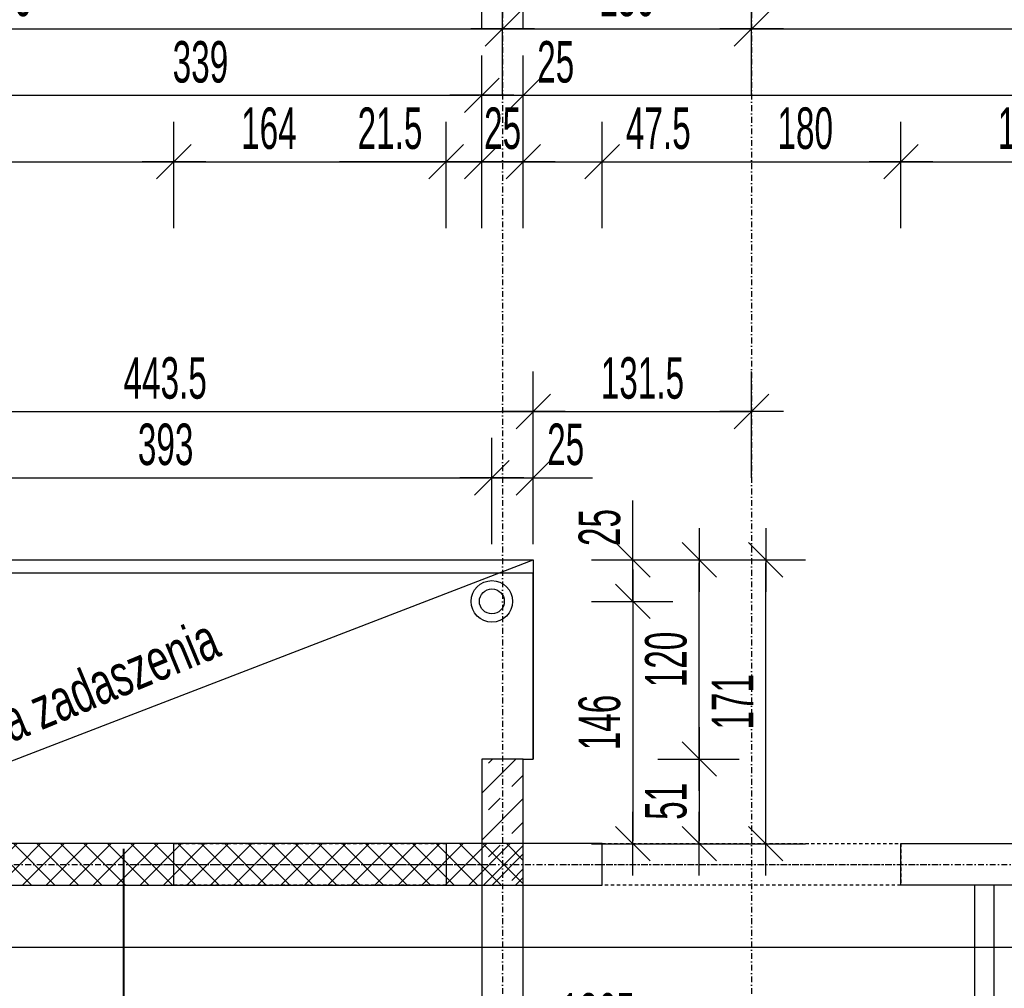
# Model space of a CAD drawing. Header units: millimetres. Extents: x -22500 to -4121, y -19317 to -14831.
# Tile 47 of 70: x -15713 to -15119, y -15928 to -15345. Entities that reach past the tile are written whole.
import ezdxf

# ---------------------------------------------------------------- set-up
doc = ezdxf.new("R2010")
doc.units = ezdxf.units.MM
doc.header["$LTSCALE"] = 10
doc.linetypes.add('MO', pattern=[0.7, 0.35, -0.17, 0.01, -0.17])
doc.linetypes.add('MP', pattern=[0.36, 0.2, -0.16])
for name, color, linetype in [('BA_szr', 1, 'Continuous'), ('BA_txs', 2, 'Continuous'), ('BA_wym', 1, 'Continuous'), ('BD_lpm', 1, 'MP'), ('BD_osm', 1, 'MO'), ('BD_wic', 1, 'Continuous'), ('BD_wig', 3, 'Continuous'), ('BD_wis', 2, 'Continuous'), ('BZ_P_wid', 3, 'Continuous')]:
    doc.layers.add(name, color=color, linetype=linetype)
doc.styles.add('BIKTS', font='bikromsw.shx', dxfattribs={"width": 0.8})
doc.styles.add('BIKWYM', font='bikromsw.shx', dxfattribs={"width": 0.6})
doc.dimstyles.new('BA_KR_100_cm', dxfattribs={"dimtxt": 25, "dimasz": 1.666667, "dimexe": 24, "dimexo": 0, "dimgap": 0, "dimtad": 0, "dimdec": 1, "dimrnd": 0.5, "dimzin": 9, "dimdsep": 46, "dimtxsty": 'BIKWYM', "dimblk": 'WYM-KR', "dimcen": 0, "dimdle": 20, "dimclrd": 256, "dimclre": 256, "dimclrt": 2, "dimadec": 0, "dimazin": 0, "dimtfac": 0.033333, "dimtdec": 1, "dimtmove": 0, "dimatfit": 3, "dimldrblk": 'WYM-KR', "dimfxl": 25, "dimfxlon": 1, "dimtvp": 0.8, "dimtolj": 1, "dimarcsym": 0})
doc.dimstyles.new('BZ_ST_100_cm', dxfattribs={"dimtxt": 25, "dimasz": 1.666667, "dimexe": 24, "dimexo": 0, "dimgap": 0, "dimtad": 0, "dimdec": 1, "dimrnd": 0.5, "dimdsep": 46, "dimtxsty": 'BIKWYM', "dimblk": 'WYM-ST', "dimcen": 0, "dimdle": 20, "dimclrd": 256, "dimclre": 256, "dimclrt": 7, "dimadec": 0, "dimazin": 0, "dimtfac": 0.033333, "dimtdec": 1, "dimtix": 1, "dimtmove": 2, "dimatfit": 3, "dimldrblk": 'WYM-ST', "dimfxl": 25, "dimfxlon": 1, "dimtvp": 0.8, "dimtolj": 1, "dimtzin": 0, "dimarcsym": 0})

# ---------------------------------------------------------------- blocks, each defined once
blk = doc.blocks.new('WYM-KR')
at = {"color": 7, "linetype": 'ByBlock'}
blk.add_line((6.24, 6.24), (-6.24, -6.24), dxfattribs=at)
at = {"linetype": 'ByBlock'}
blk.add_line((11.52, 0), (-11.52, 0), dxfattribs=at)
blk = doc.blocks.new('*D312')
at = {"layer": 'BA_wym', "lineweight": -2}
for p, q in [((-14313.13, -15790.31), (-14264.13, -15790.31)), ((-14288.13, -15839.64), (-14288.13, -15791.98)), ((-14313.13, -15841.31), (-14264.13, -15841.31))]:
    blk.add_line(p, q, dxfattribs=at)
at = {"layer": 'Defpoints', "color": 0}
for p in [(-15409.13, -15790.31), (-14288.13, -15790.31), (-14719.13, -15841.31)]:
    blk.add_point(p, dxfattribs=at)
at = {"layer": 'BA_wym', "lineweight": -2, "xscale": 1.666666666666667, "yscale": 1.666666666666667, "zscale": 1.666666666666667}
for p, rotation in [((-14288.13, -15790.31), 90), ((-14288.13, -15841.31), 270)]:
    blk.add_blockref('WYM-KR', p, dxfattribs=dict(at, rotation=rotation))
at = {"layer": 'BA_wym', "color": 2, "insert": (-14308.13, -15815.81), "char_height": 25, "attachment_point": 5, "rotation": 90, "style": 'BIKWYM'}
blk.add_mtext('\\A1;51', dxfattribs=at)
blk = doc.blocks.new('*D315')
at = {"layer": 'BA_wym', "lineweight": -2}
for p, q in [((-14273.13, -15790.31), (-14224.13, -15790.31)), ((-14248.13, -15791.98), (-14248.13, -17835.64)), ((-14273.13, -17837.31), (-14224.13, -17837.31))]:
    blk.add_line(p, q, dxfattribs=at)
at = {"layer": 'Defpoints', "color": 0}
for p in [(-15409.13, -15790.31), (-14719.13, -17837.31), (-14248.13, -17837.31)]:
    blk.add_point(p, dxfattribs=at)
at = {"layer": 'BA_wym', "lineweight": -2, "xscale": 1.666666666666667, "yscale": 1.666666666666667, "zscale": 1.666666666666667}
for p, rotation in [((-14248.13, -15790.31), 90), ((-14248.13, -17837.31), 270)]:
    blk.add_blockref('WYM-KR', p, dxfattribs=dict(at, rotation=rotation))
at = {"layer": 'BA_wym', "color": 2, "insert": (-14268.13, -16813.81), "char_height": 25, "attachment_point": 5, "rotation": 90, "style": 'BIKWYM'}
blk.add_mtext('\\A1;2047', dxfattribs=at)
blk = doc.blocks.new('*D338')
at = {"layer": 'BA_wym', "lineweight": -2}
for p, q in [((-15856.59, -15470.31), (-15856.59, -15406.31)), ((-15619.63, -15470.31), (-15619.63, -15406.31)), ((-15854.93, -15430.31), (-15621.3, -15430.31))]:
    blk.add_line(p, q, dxfattribs=at)
at = {"layer": 'Defpoints', "color": 0}
for p in [(-15619.63, -15430.31), (-15856.59, -15841.31), (-15619.63, -15841.31)]:
    blk.add_point(p, dxfattribs=at)
at = {"layer": 'BA_wym', "lineweight": -2, "xscale": 1.666666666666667, "yscale": 1.666666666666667, "zscale": 1.666666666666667, "rotation": 180}
blk.add_blockref('WYM-KR', (-15856.59, -15430.31), dxfattribs=at)
at = {"layer": 'BA_wym', "lineweight": -2, "xscale": 1.666666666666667, "yscale": 1.666666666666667, "zscale": 1.666666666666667}
blk.add_blockref('WYM-KR', (-15619.63, -15430.31), dxfattribs=at)
at = {"layer": 'BA_wym', "color": 2, "insert": (-15738.11, -15410.31), "char_height": 25, "attachment_point": 5, "style": 'BIKWYM'}
blk.add_mtext('\\A1;237', dxfattribs=at)
blk = doc.blocks.new('*D339')
at = {"layer": 'BA_wym', "lineweight": -2}
for p, q in [((-15619.63, -15470.31), (-15619.63, -15406.31)), ((-15455.63, -15470.31), (-15455.63, -15406.31)), ((-15617.96, -15430.31), (-15457.3, -15430.31))]:
    blk.add_line(p, q, dxfattribs=at)
at = {"layer": 'Defpoints', "color": 0}
for p in [(-15455.63, -15430.31), (-15619.63, -15841.31), (-15455.63, -15841.31)]:
    blk.add_point(p, dxfattribs=at)
at = {"layer": 'BA_wym', "lineweight": -2, "xscale": 1.666666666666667, "yscale": 1.666666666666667, "zscale": 1.666666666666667, "rotation": 180}
blk.add_blockref('WYM-KR', (-15619.63, -15430.31), dxfattribs=at)
at = {"layer": 'BA_wym', "lineweight": -2, "xscale": 1.666666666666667, "yscale": 1.666666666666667, "zscale": 1.666666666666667}
blk.add_blockref('WYM-KR', (-15455.63, -15430.31), dxfattribs=at)
at = {"layer": 'BA_wym', "color": 2, "insert": (-15562.39, -15410.31), "char_height": 25, "attachment_point": 5, "style": 'BIKWYM'}
blk.add_mtext('\\A1;164', dxfattribs=at)
blk = doc.blocks.new('*D340')
at = {"layer": 'BA_wym', "lineweight": -2}
for p, q in [((-15455.63, -15470.31), (-15455.63, -15406.31)), ((-15434.13, -15470.31), (-15434.13, -15406.31)), ((-15457.3, -15430.31), (-15519.92, -15430.31)), ((-15455.63, -15430.31), (-15434.13, -15430.31)), ((-15432.46, -15430.31), (-15430.8, -15430.31))]:
    blk.add_line(p, q, dxfattribs=at)
at = {"layer": 'Defpoints', "color": 0}
for p in [(-15434.13, -15430.31), (-15434.13, -15790.31), (-15455.63, -15841.31)]:
    blk.add_point(p, dxfattribs=at)
at = {"layer": 'BA_wym', "lineweight": -2, "xscale": 1.666666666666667, "yscale": 1.666666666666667, "zscale": 1.666666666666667}
blk.add_blockref('WYM-KR', (-15455.63, -15430.31), dxfattribs=at)
at = {"layer": 'BA_wym', "lineweight": -2, "xscale": 1.666666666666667, "yscale": 1.666666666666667, "zscale": 1.666666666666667, "rotation": 180}
blk.add_blockref('WYM-KR', (-15434.13, -15430.31), dxfattribs=at)
at = {"layer": 'BA_wym', "color": 2, "insert": (-15489.44, -15410.31), "char_height": 25, "attachment_point": 5, "style": 'BIKWYM'}
blk.add_mtext('\\A1;21.5', dxfattribs=at)
blk = doc.blocks.new('*D341')
at = {"layer": 'BA_wym', "lineweight": -2}
for p, q in [((-15434.13, -15470.31), (-15434.13, -15406.31)), ((-15409.13, -15470.31), (-15409.13, -15406.31)), ((-15435.8, -15430.31), (-15437.46, -15430.31)), ((-15434.13, -15430.31), (-15409.13, -15430.31)), ((-15407.46, -15430.31), (-15405.8, -15430.31))]:
    blk.add_line(p, q, dxfattribs=at)
at = {"layer": 'Defpoints', "color": 0}
for p in [(-15409.13, -15430.31), (-15434.13, -15790.31), (-15409.13, -15790.31)]:
    blk.add_point(p, dxfattribs=at)
at = {"layer": 'BA_wym', "lineweight": -2, "xscale": 1.666666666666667, "yscale": 1.666666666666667, "zscale": 1.666666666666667}
blk.add_blockref('WYM-KR', (-15434.13, -15430.31), dxfattribs=at)
at = {"layer": 'BA_wym', "lineweight": -2, "xscale": 1.666666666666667, "yscale": 1.666666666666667, "zscale": 1.666666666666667, "rotation": 180}
blk.add_blockref('WYM-KR', (-15409.13, -15430.31), dxfattribs=at)
at = {"layer": 'BA_wym', "color": 2, "insert": (-15421.63, -15410.31), "char_height": 25, "attachment_point": 5, "style": 'BIKWYM'}
blk.add_mtext('\\A1;25', dxfattribs=at)
blk = doc.blocks.new('*D342')
at = {"layer": 'BA_wym', "lineweight": -2}
for p, q in [((-15409.13, -15470.31), (-15409.13, -15406.31)), ((-15361.63, -15470.31), (-15361.63, -15406.31)), ((-15410.8, -15430.31), (-15412.46, -15430.31)), ((-15409.13, -15430.31), (-15361.63, -15430.31)), ((-15359.96, -15430.31), (-15297.34, -15430.31))]:
    blk.add_line(p, q, dxfattribs=at)
at = {"layer": 'Defpoints', "color": 0}
for p in [(-15361.63, -15430.31), (-15409.13, -15790.31), (-15361.63, -15841.31)]:
    blk.add_point(p, dxfattribs=at)
at = {"layer": 'BA_wym', "lineweight": -2, "xscale": 1.666666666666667, "yscale": 1.666666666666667, "zscale": 1.666666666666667}
blk.add_blockref('WYM-KR', (-15409.13, -15430.31), dxfattribs=at)
at = {"layer": 'BA_wym', "lineweight": -2, "xscale": 1.666666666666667, "yscale": 1.666666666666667, "zscale": 1.666666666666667, "rotation": 180}
blk.add_blockref('WYM-KR', (-15361.63, -15430.31), dxfattribs=at)
at = {"layer": 'BA_wym', "color": 2, "insert": (-15327.82, -15410.31), "char_height": 25, "attachment_point": 5, "style": 'BIKWYM'}
blk.add_mtext('\\A1;47.5', dxfattribs=at)
blk = doc.blocks.new('*D343')
at = {"layer": 'BA_wym', "lineweight": -2}
for p, q in [((-15361.63, -15470.31), (-15361.63, -15406.31)), ((-15181.63, -15470.31), (-15181.63, -15406.31)), ((-15359.96, -15430.31), (-15183.3, -15430.31))]:
    blk.add_line(p, q, dxfattribs=at)
at = {"layer": 'Defpoints', "color": 0}
for p in [(-15181.63, -15430.31), (-15361.63, -15841.31), (-15181.63, -15841.31)]:
    blk.add_point(p, dxfattribs=at)
at = {"layer": 'BA_wym', "lineweight": -2, "xscale": 1.666666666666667, "yscale": 1.666666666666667, "zscale": 1.666666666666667, "rotation": 180}
blk.add_blockref('WYM-KR', (-15361.63, -15430.31), dxfattribs=at)
at = {"layer": 'BA_wym', "lineweight": -2, "xscale": 1.666666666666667, "yscale": 1.666666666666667, "zscale": 1.666666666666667}
blk.add_blockref('WYM-KR', (-15181.63, -15430.31), dxfattribs=at)
at = {"layer": 'BA_wym', "color": 2, "insert": (-15239.3, -15410.31), "char_height": 25, "attachment_point": 5, "style": 'BIKWYM'}
blk.add_mtext('\\A1;180', dxfattribs=at)
blk = doc.blocks.new('*D344')
at = {"layer": 'BA_wym', "lineweight": -2}
for p, q in [((-15181.63, -15470.31), (-15181.63, -15406.31)), ((-15031.63, -15470.31), (-15031.63, -15406.31)), ((-15179.96, -15430.31), (-15033.3, -15430.31))]:
    blk.add_line(p, q, dxfattribs=at)
at = {"layer": 'Defpoints', "color": 0}
for p in [(-15031.63, -15430.31), (-15181.63, -15841.31), (-15031.63, -15841.31)]:
    blk.add_point(p, dxfattribs=at)
at = {"layer": 'BA_wym', "lineweight": -2, "xscale": 1.666666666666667, "yscale": 1.666666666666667, "zscale": 1.666666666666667, "rotation": 180}
blk.add_blockref('WYM-KR', (-15181.63, -15430.31), dxfattribs=at)
at = {"layer": 'BA_wym', "lineweight": -2, "xscale": 1.666666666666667, "yscale": 1.666666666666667, "zscale": 1.666666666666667}
blk.add_blockref('WYM-KR', (-15031.63, -15430.31), dxfattribs=at)
at = {"layer": 'BA_wym', "color": 2, "insert": (-15106.63, -15410.31), "char_height": 25, "attachment_point": 5, "style": 'BIKWYM'}
blk.add_mtext('\\A1;150', dxfattribs=at)
blk = doc.blocks.new('*D357')
at = {"layer": 'BA_wym', "lineweight": -2}
for p, q in [((-15773.13, -15430.31), (-15773.13, -15366.31)), ((-15434.13, -15430.31), (-15434.13, -15366.31)), ((-15771.46, -15390.31), (-15435.8, -15390.31))]:
    blk.add_line(p, q, dxfattribs=at)
at = {"layer": 'Defpoints', "color": 0}
for p in [(-15434.13, -15390.31), (-15434.13, -15790.31), (-15773.13, -15866.31)]:
    blk.add_point(p, dxfattribs=at)
at = {"layer": 'BA_wym', "lineweight": -2, "xscale": 1.666666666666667, "yscale": 1.666666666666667, "zscale": 1.666666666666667, "rotation": 180}
blk.add_blockref('WYM-KR', (-15773.13, -15390.31), dxfattribs=at)
at = {"layer": 'BA_wym', "lineweight": -2, "xscale": 1.666666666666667, "yscale": 1.666666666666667, "zscale": 1.666666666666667}
blk.add_blockref('WYM-KR', (-15434.13, -15390.31), dxfattribs=at)
at = {"layer": 'BA_wym', "color": 2, "insert": (-15603.63, -15370.31), "char_height": 25, "attachment_point": 5, "style": 'BIKWYM'}
blk.add_mtext('\\A1;339', dxfattribs=at)
blk = doc.blocks.new('*D358')
at = {"layer": 'BA_wym', "lineweight": -2}
for p, q in [((-15434.13, -15430.31), (-15434.13, -15366.31)), ((-15409.13, -15430.31), (-15409.13, -15366.31)), ((-15435.8, -15390.31), (-15437.46, -15390.31)), ((-15434.13, -15390.31), (-15409.13, -15390.31)), ((-15407.46, -15390.31), (-15373.42, -15390.31))]:
    blk.add_line(p, q, dxfattribs=at)
at = {"layer": 'Defpoints', "color": 0}
for p in [(-15409.13, -15390.31), (-15434.13, -15790.31), (-15409.13, -15790.31)]:
    blk.add_point(p, dxfattribs=at)
at = {"layer": 'BA_wym', "lineweight": -2, "xscale": 1.666666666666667, "yscale": 1.666666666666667, "zscale": 1.666666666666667}
blk.add_blockref('WYM-KR', (-15434.13, -15390.31), dxfattribs=at)
at = {"layer": 'BA_wym', "lineweight": -2, "xscale": 1.666666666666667, "yscale": 1.666666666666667, "zscale": 1.666666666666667, "rotation": 180}
blk.add_blockref('WYM-KR', (-15409.13, -15390.31), dxfattribs=at)
at = {"layer": 'BA_wym', "color": 2, "insert": (-15389.61, -15370.31), "char_height": 25, "attachment_point": 5, "style": 'BIKWYM'}
blk.add_mtext('\\A1;25', dxfattribs=at)
blk = doc.blocks.new('*D359')
at = {"layer": 'BA_wym', "lineweight": -2}
for p, q in [((-15409.13, -15430.31), (-15409.13, -15366.31)), ((-14744.13, -15430.31), (-14744.13, -15366.31)), ((-15407.46, -15390.31), (-14745.8, -15390.31))]:
    blk.add_line(p, q, dxfattribs=at)
at = {"layer": 'Defpoints', "color": 0}
for p in [(-14744.13, -15390.31), (-15409.13, -15790.31), (-14744.13, -15841.31)]:
    blk.add_point(p, dxfattribs=at)
at = {"layer": 'BA_wym', "lineweight": -2, "xscale": 1.666666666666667, "yscale": 1.666666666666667, "zscale": 1.666666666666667, "rotation": 180}
blk.add_blockref('WYM-KR', (-15409.13, -15390.31), dxfattribs=at)
at = {"layer": 'BA_wym', "lineweight": -2, "xscale": 1.666666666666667, "yscale": 1.666666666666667, "zscale": 1.666666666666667}
blk.add_blockref('WYM-KR', (-14744.13, -15390.31), dxfattribs=at)
at = {"layer": 'BA_wym', "color": 2, "insert": (-15076.63, -15370.31), "char_height": 25, "attachment_point": 5, "style": 'BIKWYM'}
blk.add_mtext('\\A1;665', dxfattribs=at)
blk = doc.blocks.new('*D365')
at = {"layer": 'BA_wym', "lineweight": -2}
for p, q in [((-16021.63, -15390.31), (-16021.63, -15326.31)), ((-15421.63, -15390.31), (-15421.63, -15326.31)), ((-16019.96, -15350.31), (-15423.3, -15350.31))]:
    blk.add_line(p, q, dxfattribs=at)
at = {"layer": 'Defpoints', "color": 0}
for p in [(-15421.63, -15350.31), (-16021.63, -15841.31), (-15421.63, -15841.31)]:
    blk.add_point(p, dxfattribs=at)
at = {"layer": 'BA_wym', "lineweight": -2, "xscale": 1.666666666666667, "yscale": 1.666666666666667, "zscale": 1.666666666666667, "rotation": 180}
blk.add_blockref('WYM-KR', (-16021.63, -15350.31), dxfattribs=at)
at = {"layer": 'BA_wym', "lineweight": -2, "xscale": 1.666666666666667, "yscale": 1.666666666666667, "zscale": 1.666666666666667}
blk.add_blockref('WYM-KR', (-15421.63, -15350.31), dxfattribs=at)
at = {"layer": 'BA_wym', "color": 2, "insert": (-15721.63, -15330.31), "char_height": 25, "attachment_point": 5, "style": 'BIKWYM'}
blk.add_mtext('\\A1;600', dxfattribs=at)
blk = doc.blocks.new('*D366')
at = {"layer": 'BA_wym', "lineweight": -2}
for p, q in [((-15421.63, -15390.31), (-15421.63, -15326.31)), ((-15271.63, -15390.31), (-15271.63, -15326.31)), ((-15419.96, -15350.31), (-15273.3, -15350.31))]:
    blk.add_line(p, q, dxfattribs=at)
at = {"layer": 'Defpoints', "color": 0}
for p in [(-15271.63, -15350.31), (-15421.63, -15841.31), (-15271.63, -16124.45)]:
    blk.add_point(p, dxfattribs=at)
at = {"layer": 'BA_wym', "lineweight": -2, "xscale": 1.666666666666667, "yscale": 1.666666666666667, "zscale": 1.666666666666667, "rotation": 180}
blk.add_blockref('WYM-KR', (-15421.63, -15350.31), dxfattribs=at)
at = {"layer": 'BA_wym', "lineweight": -2, "xscale": 1.666666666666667, "yscale": 1.666666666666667, "zscale": 1.666666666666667}
blk.add_blockref('WYM-KR', (-15271.63, -15350.31), dxfattribs=at)
at = {"layer": 'BA_wym', "color": 2, "insert": (-15346.63, -15330.31), "char_height": 25, "attachment_point": 5, "style": 'BIKWYM'}
blk.add_mtext('\\A1;150', dxfattribs=at)
blk = doc.blocks.new('*D367')
at = {"layer": 'BA_wym', "lineweight": -2}
for p, q in [((-15271.63, -15390.31), (-15271.63, -15326.31)), ((-14731.63, -15390.31), (-14731.63, -15326.31)), ((-15269.96, -15350.31), (-14733.3, -15350.31))]:
    blk.add_line(p, q, dxfattribs=at)
at = {"layer": 'Defpoints', "color": 0}
for p in [(-14731.63, -15350.31), (-14731.63, -15841.31), (-15271.63, -16124.45)]:
    blk.add_point(p, dxfattribs=at)
at = {"layer": 'BA_wym', "lineweight": -2, "xscale": 1.666666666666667, "yscale": 1.666666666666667, "zscale": 1.666666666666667, "rotation": 180}
blk.add_blockref('WYM-KR', (-15271.63, -15350.31), dxfattribs=at)
at = {"layer": 'BA_wym', "lineweight": -2, "xscale": 1.666666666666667, "yscale": 1.666666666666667, "zscale": 1.666666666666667}
blk.add_blockref('WYM-KR', (-14731.63, -15350.31), dxfattribs=at)
at = {"layer": 'BA_wym', "color": 2, "insert": (-15001.63, -15330.31), "char_height": 25, "attachment_point": 5, "style": 'BIKWYM'}
blk.add_mtext('\\A1;540', dxfattribs=at)
blk = doc.blocks.new('*D371')
at = {"layer": 'BA_wym', "lineweight": -2}
for p, q in [((-16609.13, -15350.31), (-16609.13, -15286.31)), ((-15434.13, -15350.31), (-15434.13, -15286.31)), ((-16607.46, -15310.31), (-15435.8, -15310.31))]:
    blk.add_line(p, q, dxfattribs=at)
at = {"layer": 'Defpoints', "color": 0}
for p in [(-15434.13, -15310.31), (-16609.13, -15790.31), (-15434.13, -15790.31)]:
    blk.add_point(p, dxfattribs=at)
at = {"layer": 'BA_wym', "lineweight": -2, "xscale": 1.666666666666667, "yscale": 1.666666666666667, "zscale": 1.666666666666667, "rotation": 180}
blk.add_blockref('WYM-KR', (-16609.13, -15310.31), dxfattribs=at)
at = {"layer": 'BA_wym', "lineweight": -2, "xscale": 1.666666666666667, "yscale": 1.666666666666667, "zscale": 1.666666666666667}
blk.add_blockref('WYM-KR', (-15434.13, -15310.31), dxfattribs=at)
at = {"layer": 'BA_wym', "color": 2, "insert": (-16021.63, -15290.31), "char_height": 25, "attachment_point": 5, "style": 'BIKWYM'}
blk.add_mtext('\\A1;1175', dxfattribs=at)
blk = doc.blocks.new('*D372')
at = {"layer": 'BA_wym', "lineweight": -2}
for p, q in [((-15434.13, -15350.31), (-15434.13, -15286.31)), ((-15409.13, -15350.31), (-15409.13, -15286.31)), ((-15435.8, -15310.31), (-15437.46, -15310.31)), ((-15434.13, -15310.31), (-15409.13, -15310.31)), ((-15407.46, -15310.31), (-15373.42, -15310.31))]:
    blk.add_line(p, q, dxfattribs=at)
at = {"layer": 'Defpoints', "color": 0}
for p in [(-15409.13, -15310.31), (-15434.13, -15790.31), (-15409.13, -15790.31)]:
    blk.add_point(p, dxfattribs=at)
at = {"layer": 'BA_wym', "lineweight": -2, "xscale": 1.666666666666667, "yscale": 1.666666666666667, "zscale": 1.666666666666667}
blk.add_blockref('WYM-KR', (-15434.13, -15310.31), dxfattribs=at)
at = {"layer": 'BA_wym', "lineweight": -2, "xscale": 1.666666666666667, "yscale": 1.666666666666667, "zscale": 1.666666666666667, "rotation": 180}
blk.add_blockref('WYM-KR', (-15409.13, -15310.31), dxfattribs=at)
at = {"layer": 'BA_wym', "color": 2, "insert": (-15389.61, -15290.31), "char_height": 25, "attachment_point": 5, "style": 'BIKWYM'}
blk.add_mtext('\\A1;25', dxfattribs=at)
blk = doc.blocks.new('*D373')
at = {"layer": 'BA_wym', "lineweight": -2}
for p, q in [((-15409.13, -15350.31), (-15409.13, -15286.31)), ((-14719.13, -15350.31), (-14719.13, -15286.31)), ((-15407.46, -15310.31), (-14720.8, -15310.31))]:
    blk.add_line(p, q, dxfattribs=at)
at = {"layer": 'Defpoints', "color": 0}
for p in [(-14719.13, -15310.31), (-15409.13, -15790.31), (-14719.13, -15841.31)]:
    blk.add_point(p, dxfattribs=at)
at = {"layer": 'BA_wym', "lineweight": -2, "xscale": 1.666666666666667, "yscale": 1.666666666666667, "zscale": 1.666666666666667, "rotation": 180}
blk.add_blockref('WYM-KR', (-15409.13, -15310.31), dxfattribs=at)
at = {"layer": 'BA_wym', "lineweight": -2, "xscale": 1.666666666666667, "yscale": 1.666666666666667, "zscale": 1.666666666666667}
blk.add_blockref('WYM-KR', (-14719.13, -15310.31), dxfattribs=at)
at = {"layer": 'BA_wym', "color": 2, "insert": (-15064.13, -15290.31), "char_height": 25, "attachment_point": 5, "style": 'BIKWYM'}
blk.add_mtext('\\A1;690', dxfattribs=at)
blk = doc.blocks.new('*D375')
at = {"layer": 'BA_wym', "lineweight": -2}
for p, q in [((-17324.13, -15310.31), (-17324.13, -15246.31)), ((-14719.13, -15310.31), (-14719.13, -15246.31)), ((-17322.46, -15270.31), (-14720.8, -15270.31))]:
    blk.add_line(p, q, dxfattribs=at)
at = {"layer": 'Defpoints', "color": 0}
for p in [(-14719.13, -15270.31), (-14719.13, -15841.31), (-17324.13, -16103.81)]:
    blk.add_point(p, dxfattribs=at)
at = {"layer": 'BA_wym', "lineweight": -2, "xscale": 1.666666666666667, "yscale": 1.666666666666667, "zscale": 1.666666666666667, "rotation": 180}
blk.add_blockref('WYM-KR', (-17324.13, -15270.31), dxfattribs=at)
at = {"layer": 'BA_wym', "lineweight": -2, "xscale": 1.666666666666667, "yscale": 1.666666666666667, "zscale": 1.666666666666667}
blk.add_blockref('WYM-KR', (-14719.13, -15270.31), dxfattribs=at)
at = {"layer": 'BA_wym', "color": 2, "insert": (-16021.63, -15250.31), "char_height": 25, "attachment_point": 5, "style": 'BIKWYM'}
blk.add_mtext('\\A1;2605', dxfattribs=at)
blk = doc.blocks.new('*D377')
at = {"layer": 'BA_wym', "lineweight": -2}
for p, q in [((-17495.13, -15270.31), (-17495.13, -15206.31)), ((-14548.13, -15270.31), (-14548.13, -15206.31)), ((-14549.8, -15230.31), (-17493.46, -15230.31))]:
    blk.add_line(p, q, dxfattribs=at)
at = {"layer": 'Defpoints', "color": 0}
for p in [(-17495.13, -15230.31), (-17495.13, -16103.81), (-14548.13, -16103.81)]:
    blk.add_point(p, dxfattribs=at)
at = {"layer": 'BA_wym', "lineweight": -2, "xscale": 1.666666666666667, "yscale": 1.666666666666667, "zscale": 1.666666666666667, "rotation": 180}
blk.add_blockref('WYM-KR', (-17495.13, -15230.31), dxfattribs=at)
at = {"layer": 'BA_wym', "lineweight": -2, "xscale": 1.666666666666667, "yscale": 1.666666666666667, "zscale": 1.666666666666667}
blk.add_blockref('WYM-KR', (-14548.13, -15230.31), dxfattribs=at)
at = {"layer": 'BA_wym', "color": 2, "insert": (-16021.63, -15210.31), "char_height": 25, "attachment_point": 5, "style": 'BIKWYM'}
blk.add_mtext('\\A1;2947', dxfattribs=at)
blk = doc.blocks.new('*D381')
at = {"layer": 'BA_wym', "lineweight": -2}
for p, q in [((-15821.14, -15660.82), (-15821.14, -15596.82)), ((-15428.08, -15660.82), (-15428.08, -15596.82)), ((-15819.47, -15620.82), (-15429.75, -15620.82))]:
    blk.add_line(p, q, dxfattribs=at)
at = {"layer": 'Defpoints', "color": 0}
for p in [(-15428.08, -15620.82), (-15821.14, -15682.8), (-15428.08, -15682.81)]:
    blk.add_point(p, dxfattribs=at)
at = {"layer": 'BA_wym', "lineweight": -2, "xscale": 1.666666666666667, "yscale": 1.666666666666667, "zscale": 1.666666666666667, "rotation": 180}
blk.add_blockref('WYM-KR', (-15821.14, -15620.82), dxfattribs=at)
at = {"layer": 'BA_wym', "lineweight": -2, "xscale": 1.666666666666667, "yscale": 1.666666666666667, "zscale": 1.666666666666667}
blk.add_blockref('WYM-KR', (-15428.08, -15620.82), dxfattribs=at)
at = {"layer": 'BA_wym', "color": 2, "insert": (-15624.61, -15600.82), "char_height": 25, "attachment_point": 5, "style": 'BIKWYM'}
blk.add_mtext('\\A1;393', dxfattribs=at)
blk = doc.blocks.new('*D382')
at = {"layer": 'BA_wym', "lineweight": -2}
for p, q in [((-15428.08, -15660.82), (-15428.08, -15596.82)), ((-15403.13, -15660.82), (-15403.13, -15596.82)), ((-15429.75, -15620.82), (-15431.41, -15620.82)), ((-15428.08, -15620.82), (-15403.13, -15620.82)), ((-15401.46, -15620.82), (-15367.41, -15620.82))]:
    blk.add_line(p, q, dxfattribs=at)
at = {"layer": 'Defpoints', "color": 0}
for p in [(-15403.13, -15620.82), (-15403.13, -15670.29), (-15428.08, -15682.81)]:
    blk.add_point(p, dxfattribs=at)
at = {"layer": 'BA_wym', "lineweight": -2, "xscale": 1.666666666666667, "yscale": 1.666666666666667, "zscale": 1.666666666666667}
blk.add_blockref('WYM-KR', (-15428.08, -15620.82), dxfattribs=at)
at = {"layer": 'BA_wym', "lineweight": -2, "xscale": 1.666666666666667, "yscale": 1.666666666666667, "zscale": 1.666666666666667, "rotation": 180}
blk.add_blockref('WYM-KR', (-15403.13, -15620.82), dxfattribs=at)
at = {"layer": 'BA_wym', "color": 2, "insert": (-15383.6, -15600.82), "char_height": 25, "attachment_point": 5, "style": 'BIKWYM'}
blk.add_mtext('\\A1;25', dxfattribs=at)
blk = doc.blocks.new('*D385')
at = {"layer": 'BA_wym', "lineweight": -2}
for p, q in [((-15846.59, -15620.82), (-15846.59, -15556.82)), ((-15403.13, -15620.82), (-15403.13, -15556.82)), ((-15844.92, -15580.82), (-15404.79, -15580.82))]:
    blk.add_line(p, q, dxfattribs=at)
at = {"layer": 'Defpoints', "color": 0}
for p in [(-15403.13, -15580.82), (-15846.59, -15670.3), (-15403.13, -15670.29)]:
    blk.add_point(p, dxfattribs=at)
at = {"layer": 'BA_wym', "lineweight": -2, "xscale": 1.666666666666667, "yscale": 1.666666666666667, "zscale": 1.666666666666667, "rotation": 180}
blk.add_blockref('WYM-KR', (-15846.59, -15580.82), dxfattribs=at)
at = {"layer": 'BA_wym', "lineweight": -2, "xscale": 1.666666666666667, "yscale": 1.666666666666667, "zscale": 1.666666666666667}
blk.add_blockref('WYM-KR', (-15403.13, -15580.82), dxfattribs=at)
at = {"layer": 'BA_wym', "color": 2, "insert": (-15624.86, -15560.82), "char_height": 25, "attachment_point": 5, "style": 'BIKWYM'}
blk.add_mtext('\\A1;443.5', dxfattribs=at)
blk = doc.blocks.new('*D386')
at = {"layer": 'BA_wym', "lineweight": -2}
for p, q in [((-15403.13, -15620.82), (-15403.13, -15556.82)), ((-15271.63, -15620.82), (-15271.63, -15556.82)), ((-15401.46, -15580.82), (-15273.3, -15580.82))]:
    blk.add_line(p, q, dxfattribs=at)
at = {"layer": 'Defpoints', "color": 0}
for p in [(-15271.63, -15580.82), (-15403.13, -15670.29), (-15271.63, -15752.54)]:
    blk.add_point(p, dxfattribs=at)
at = {"layer": 'BA_wym', "lineweight": -2, "xscale": 1.666666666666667, "yscale": 1.666666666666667, "zscale": 1.666666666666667, "rotation": 180}
blk.add_blockref('WYM-KR', (-15403.13, -15580.82), dxfattribs=at)
at = {"layer": 'BA_wym', "lineweight": -2, "xscale": 1.666666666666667, "yscale": 1.666666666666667, "zscale": 1.666666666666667}
blk.add_blockref('WYM-KR', (-15271.63, -15580.82), dxfattribs=at)
at = {"layer": 'BA_wym', "color": 2, "insert": (-15337.38, -15560.82), "char_height": 25, "attachment_point": 5, "style": 'BIKWYM'}
blk.add_mtext('\\A1;131.5', dxfattribs=at)
blk = doc.blocks.new('*D391')
at = {"layer": 'BA_wym', "lineweight": -2}
for p, q in [((-14233.13, -15670.29), (-14184.13, -15670.29)), ((-14208.13, -15671.96), (-14208.13, -17835.64)), ((-14233.13, -17837.31), (-14184.13, -17837.31))]:
    blk.add_line(p, q, dxfattribs=at)
at = {"layer": 'Defpoints', "color": 0}
for p in [(-15403.13, -15670.29), (-14719.13, -17837.31), (-14208.13, -17837.31)]:
    blk.add_point(p, dxfattribs=at)
at = {"layer": 'BA_wym', "lineweight": -2, "xscale": 1.666666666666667, "yscale": 1.666666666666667, "zscale": 1.666666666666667}
for p, rotation in [((-14208.13, -15670.29), 90), ((-14208.13, -17837.31), 270)]:
    blk.add_blockref('WYM-KR', p, dxfattribs=dict(at, rotation=rotation))
at = {"layer": 'BA_wym', "color": 2, "insert": (-14228.13, -16753.8), "char_height": 25, "attachment_point": 5, "rotation": 90, "style": 'BIKWYM'}
blk.add_mtext('\\A1;2167', dxfattribs=at)
blk = doc.blocks.new('*D397')
at = {"layer": 'BA_wym', "lineweight": -2}
for p, q in [((-15368.13, -15695.31), (-15319.13, -15695.31)), ((-15343.13, -15696.98), (-15343.13, -15839.66)), ((-15368.13, -15841.33), (-15319.13, -15841.33))]:
    blk.add_line(p, q, dxfattribs=at)
at = {"layer": 'Defpoints', "color": 0}
for p in [(-15415.58, -15695.31), (-15383.13, -15841.33), (-15343.13, -15841.33)]:
    blk.add_point(p, dxfattribs=at)
at = {"layer": 'BA_wym', "lineweight": -2, "xscale": 1.666666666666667, "yscale": 1.666666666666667, "zscale": 1.666666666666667}
for p, rotation in [((-15343.13, -15695.31), 90), ((-15343.13, -15841.33), 270)]:
    blk.add_blockref('WYM-KR', p, dxfattribs=dict(at, rotation=rotation))
at = {"layer": 'BA_wym', "color": 2, "insert": (-15363.13, -15768.32), "char_height": 25, "attachment_point": 5, "rotation": 90, "style": 'BIKWYM'}
blk.add_mtext('\\A1;146', dxfattribs=at)
blk = doc.blocks.new('*D398')
at = {"layer": 'BA_wym', "lineweight": -2}
for p, q in [((-15343.13, -15668.64), (-15343.13, -15634.6)), ((-15368.13, -15670.31), (-15319.13, -15670.31)), ((-15343.13, -15695.31), (-15343.13, -15670.31)), ((-15368.13, -15695.31), (-15319.13, -15695.31)), ((-15343.13, -15696.98), (-15343.13, -15698.64))]:
    blk.add_line(p, q, dxfattribs=at)
at = {"layer": 'Defpoints', "color": 0}
for p in [(-15403.13, -15670.31), (-15343.13, -15670.31), (-15415.58, -15695.31)]:
    blk.add_point(p, dxfattribs=at)
at = {"layer": 'BA_wym', "lineweight": -2, "xscale": 1.666666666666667, "yscale": 1.666666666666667, "zscale": 1.666666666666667}
for p, rotation in [((-15343.13, -15670.31), 270), ((-15343.13, -15695.31), 90)]:
    blk.add_blockref('WYM-KR', p, dxfattribs=dict(at, rotation=rotation))
at = {"layer": 'BA_wym', "color": 2, "insert": (-15363.13, -15650.79), "char_height": 25, "attachment_point": 5, "rotation": 90, "style": 'BIKWYM'}
blk.add_mtext('\\A1;25', dxfattribs=at)
blk = doc.blocks.new('*D399')
at = {"layer": 'BA_wym', "lineweight": -2}
for p, q in [((-15328.13, -15790.33), (-15279.13, -15790.33)), ((-15303.13, -15791.99), (-15303.13, -15839.66)), ((-15328.13, -15841.33), (-15279.13, -15841.33))]:
    blk.add_line(p, q, dxfattribs=at)
at = {"layer": 'Defpoints', "color": 0}
for p in [(-15403.13, -15790.33), (-15343.13, -15841.33), (-15303.13, -15841.33)]:
    blk.add_point(p, dxfattribs=at)
at = {"layer": 'BA_wym', "lineweight": -2, "xscale": 1.666666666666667, "yscale": 1.666666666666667, "zscale": 1.666666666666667}
for p, rotation in [((-15303.13, -15790.33), 90), ((-15303.13, -15841.33), 270)]:
    blk.add_blockref('WYM-KR', p, dxfattribs=dict(at, rotation=rotation))
at = {"layer": 'BA_wym', "color": 2, "insert": (-15323.13, -15815.83), "char_height": 25, "attachment_point": 5, "rotation": 90, "style": 'BIKWYM'}
blk.add_mtext('\\A1;51', dxfattribs=at)
blk = doc.blocks.new('*D400')
at = {"layer": 'BA_wym', "lineweight": -2}
for p, q in [((-15328.13, -15670.31), (-15279.13, -15670.31)), ((-15303.13, -15788.66), (-15303.13, -15671.98)), ((-15328.13, -15790.33), (-15279.13, -15790.33))]:
    blk.add_line(p, q, dxfattribs=at)
at = {"layer": 'Defpoints', "color": 0}
for p in [(-15403.13, -15670.31), (-15303.13, -15670.31), (-15403.13, -15790.33)]:
    blk.add_point(p, dxfattribs=at)
at = {"layer": 'BA_wym', "lineweight": -2, "xscale": 1.666666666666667, "yscale": 1.666666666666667, "zscale": 1.666666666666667}
for p, rotation in [((-15303.13, -15670.31), 90), ((-15303.13, -15790.33), 270)]:
    blk.add_blockref('WYM-KR', p, dxfattribs=dict(at, rotation=rotation))
at = {"layer": 'BA_wym', "color": 2, "insert": (-15323.13, -15730.32), "char_height": 25, "attachment_point": 5, "rotation": 90, "style": 'BIKWYM'}
blk.add_mtext('\\A1;120', dxfattribs=at)
blk = doc.blocks.new('*D401')
at = {"layer": 'BA_wym', "lineweight": -2}
for p, q in [((-15288.13, -15670.31), (-15239.13, -15670.31)), ((-15263.13, -15839.66), (-15263.13, -15671.98)), ((-15288.13, -15841.33), (-15239.13, -15841.33))]:
    blk.add_line(p, q, dxfattribs=at)
at = {"layer": 'Defpoints', "color": 0}
for p in [(-15303.13, -15670.31), (-15263.13, -15670.31), (-15305.74, -15841.33)]:
    blk.add_point(p, dxfattribs=at)
at = {"layer": 'BA_wym', "lineweight": -2, "xscale": 1.666666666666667, "yscale": 1.666666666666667, "zscale": 1.666666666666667}
for p, rotation in [((-15263.13, -15670.31), 90), ((-15263.13, -15841.33), 270)]:
    blk.add_blockref('WYM-KR', p, dxfattribs=dict(at, rotation=rotation))
at = {"layer": 'BA_wym', "color": 2, "insert": (-15283.13, -15755.82), "char_height": 25, "attachment_point": 5, "rotation": 90, "style": 'BIKWYM'}
blk.add_mtext('\\A1;171', dxfattribs=at)
blk = doc.blocks.new('WYM-ST')
blk.add_hatch(color=256).paths.add_polyline_path([(-13, 2.88), (0, 0), (-13, -2.88)])
blk.add_lwpolyline([(0, 0), (-13, 2.88), (-13, -2.88), (0, 0)])
blk = doc.blocks.new('*D439')
at = {"layer": 'BA_wym', "lineweight": -2}
for p, q in [((-16009.13, -15939.08), (-16009.13, -15988.08)), ((-14744.13, -15939.08), (-14744.13, -15988.08)), ((-14745.8, -15964.08), (-16007.46, -15964.08))]:
    blk.add_line(p, q, dxfattribs=at)
at = {"layer": 'Defpoints', "color": 0}
for p in [(-16009.13, -15866.31), (-14744.13, -15866.31), (-16009.13, -15964.08)]:
    blk.add_point(p, dxfattribs=at)
at = {"layer": 'BA_wym', "lineweight": -2, "xscale": 1.666666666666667, "yscale": 1.666666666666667, "zscale": 1.666666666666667, "rotation": 180}
blk.add_blockref('WYM-ST', (-16009.13, -15964.08), dxfattribs=at)
at = {"layer": 'BA_wym', "lineweight": -2, "xscale": 1.666666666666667, "yscale": 1.666666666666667, "zscale": 1.666666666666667}
blk.add_blockref('WYM-ST', (-14744.13, -15964.08), dxfattribs=at)
at = {"layer": 'BA_wym', "color": 7, "insert": (-15364.3, -15944.08), "char_height": 25, "attachment_point": 5, "style": 'BIKWYM'}
blk.add_mtext('\\A1;1265', dxfattribs=at)
blk = doc.blocks.new('*D448')
at = {"layer": 'BA_wym', "lineweight": -2}
for p, q in [((-17299.13, -15878.93), (-17299.13, -15927.93)), ((-14744.13, -15878.93), (-14744.13, -15927.93)), ((-14745.8, -15903.93), (-17297.46, -15903.93))]:
    blk.add_line(p, q, dxfattribs=at)
at = {"layer": 'Defpoints', "color": 0}
for p in [(-17299.13, -15866.31), (-14744.13, -15866.31), (-17299.13, -15903.93)]:
    blk.add_point(p, dxfattribs=at)
at = {"layer": 'BA_wym', "lineweight": -2, "xscale": 1.666666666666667, "yscale": 1.666666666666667, "zscale": 1.666666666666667, "rotation": 180}
blk.add_blockref('WYM-ST', (-17299.13, -15903.93), dxfattribs=at)
at = {"layer": 'BA_wym', "lineweight": -2, "xscale": 1.666666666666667, "yscale": 1.666666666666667, "zscale": 1.666666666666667}
blk.add_blockref('WYM-ST', (-14744.13, -15903.93), dxfattribs=at)
at = {"layer": 'BA_wym', "color": 7, "insert": (-15964.07, -15883.93), "char_height": 25, "attachment_point": 5, "style": 'BIKWYM'}
blk.add_mtext('\\A1;2555', dxfattribs=at)

msp = doc.modelspace()

# ---------------------------------------------------------------- hatches: boundary and pattern name
at = {"layer": 'BA_szr'}
h = msp.add_hatch(dxfattribs=at)
h.set_pattern_fill('BIK_ZELBET', color=256, scale=100, angle=45, pattern_type=2)
h.set_pattern_definition([(45, (-27047.907, -16931.161), (-14.142136, 14.142136), []), (45, (-27054.978, -16924.09), (-14.142136, 14.142136), [10, -10])])
h.paths.add_polyline_path([(-15434.13, -15866.31), (-15409.13, -15866.31), (-15409.13, -15790.31), (-15434.13, -15790.31)])
h = msp.add_hatch(dxfattribs=at)
h.set_pattern_fill('BIK_CIAGLE_SKRZYZOWANE', color=8, scale=100, angle=45, pattern_type=2)
h.set_pattern_definition([(45, (-11691.718, -16910.161), (-7.071068, 7.071068), []), (135, (-11691.718, -16910.161), (-7.071068, -7.071068), [])])
h.paths.add_polyline_path([(-16634.13, -15866.31), (-16634.13, -15841.31), (-15409.13, -15841.31), (-15409.13, -15866.31)])

# ---------------------------------------------------------------- linework, layer by layer
at = {"layer": 'BD_lpm'}
for points in [[(-15455.63, -15866.31), (-15619.63, -15866.31), (-15619.63, -15841.31), (-15455.63, -15841.31)], [(-15181.63, -15866.31), (-15361.63, -15866.31), (-15361.63, -15841.31), (-15181.63, -15841.31)]]:
    msp.add_lwpolyline(points, close=True, dxfattribs=at)
at = {"layer": 'BD_osm', "color": 5}
for p, q in [((-15644.63, -15853.81), (-15430.63, -15853.81)), ((-15386.63, -15853.81), (-15156.63, -15853.81))]:
    msp.add_line(p, q, dxfattribs=at)
at = {"layer": 'BD_osm'}
for points in [[(-15421.63, -15130.31), (-15421.63, -18342.76)], [(-15271.63, -15130.31), (-15271.63, -18342.76)], [(-17935.13, -15853.81), (-14108.13, -15853.81)]]:
    msp.add_lwpolyline(points, dxfattribs=at)
at = {"layer": 'BD_wic'}
msp.add_line((-15409.13, -15790.31), (-15403.13, -15790.31), dxfattribs=at)
at = {"layer": 'BD_wic', "color": 8}
for points in [[(-15403.13, -15790.31), (-15403.13, -15678.26), (-16399.13, -15678.31), (-16399.13, -15530.31), (-16640.13, -15530.31), (-16640.13, -15790.31)], [(-15125.63, -15866.31), (-15125.63, -16083.31), (-15053.63, -16083.31), (-15053.63, -16094.81), (-15125.63, -16094.81), (-15125.63, -16106.81), (-15137.13, -16106.81), (-15137.13, -15866.31)]]:
    msp.add_lwpolyline(points, dxfattribs=at)
at = {"layer": 'BD_wic'}
for points in [[(-15846.59, -15841.31), (-15846.59, -15670.3), (-15403.13, -15670.29), (-15403.13, -15790.31)], [(-15846.59, -15841.31), (-15403.13, -15670.29)]]:
    msp.add_lwpolyline(points, dxfattribs=at)
msp.add_circle((-15428.08, -15695.31), 7.5, dxfattribs=at)
at = {"layer": 'BD_wig'}
for points in [[(-15361.63, -15866.31), (-15361.63, -15841.31), (-15409.13, -15841.31), (-15409.13, -15790.31), (-15434.13, -15790.31), (-15434.13, -15841.31), (-15455.63, -15841.31), (-15455.63, -15866.31), (-15434.13, -15866.31), (-15434.13, -16295.31), (-15773.13, -16295.31)], [(-15773.13, -15866.31), (-15619.63, -15866.31), (-15619.63, -15841.31), (-15856.59, -15841.31)], [(-15409.13, -16681.31), (-15409.13, -15866.31), (-15361.63, -15866.31)]]:
    msp.add_lwpolyline(points, dxfattribs=at)
for points in [[(-15434.13, -15866.31), (-15409.13, -15866.31), (-15409.13, -15790.31), (-15434.13, -15790.31)], [(-15031.63, -15866.31), (-15181.63, -15866.31), (-15181.63, -15841.31), (-15031.63, -15841.31)]]:
    msp.add_lwpolyline(points, close=True, dxfattribs=at)
msp.add_circle((-15428.08, -15695.31), 12.5, dxfattribs=at)
at = {"layer": 'BD_wis', "color": 8}
msp.add_lwpolyline([(-16634.13, -15866.31), (-15409.13, -15866.31), (-15409.13, -15841.31), (-16634.13, -15841.31)], close=True, dxfattribs=at)
at = {"layer": 'BZ_P_wid', "color": 3, "const_width": 1.2}
msp.add_lwpolyline([(-15649.98, -16284.31), (-15649.98, -15844.31)], dxfattribs=at)

# ---------------------------------------------------------------- texts
at = {"layer": 'BA_txs', "style": 'BIKTS', "width": 0.7}
msp.add_text('Poz. 4.6 płyta zadaszenia', height=25, rotation=22.51878, dxfattribs=at).set_placement((-15836.45, -15829.8))

# ---------------------------------------------------------------- dimensions: what is measured, and where the dimension line sits
at = {"layer": 'BA_wym'}
for base, p1, p2, override, picture, middle in [((-17495.13, -15230.31), (-14548.13, -16103.81), (-17495.13, -16103.81), {"dimatfit": 1, "dimfxl": 40}, '*D377', (-16021.63, -15210.31)), ((-14719.13, -15270.31), (-17324.13, -16103.81), (-14719.13, -15841.31), {"dimtmove": 1, "dimatfit": 1, "dimfxl": 40}, '*D375', (-16021.63, -15250.31)), ((-15434.13, -15310.31), (-16609.13, -15790.31), (-15434.13, -15790.31), {"dimtmove": 1, "dimatfit": 1, "dimfxl": 40}, '*D371', (-16021.63, -15290.31)), ((-15409.13, -15310.31), (-15434.13, -15790.31), (-15409.13, -15790.31), {"dimblk": 'WYM-KR', "dimatfit": 1, "dimfxl": 40}, '*D372', (-15389.61, -15290.31)), ((-14719.13, -15310.31), (-15409.13, -15790.31), (-14719.13, -15841.31), {"dimtmove": 1, "dimatfit": 1, "dimfxl": 40}, '*D373', (-15064.13, -15290.31)), ((-15421.63, -15350.31), (-16021.63, -15841.31), (-15421.63, -15841.31), {"dimtmove": 1, "dimatfit": 1, "dimfxl": 40}, '*D365', (-15721.63, -15330.31)), ((-15271.63, -15350.31), (-15421.63, -15841.31), (-15271.63, -16124.45), {"dimtmove": 1, "dimatfit": 1, "dimfxl": 40}, '*D366', (-15346.63, -15330.31)), ((-14731.63, -15350.31), (-15271.63, -16124.45), (-14731.63, -15841.31), {"dimtmove": 1, "dimatfit": 1, "dimfxl": 40}, '*D367', (-15001.63, -15330.31)), ((-15434.13, -15390.31), (-15773.13, -15866.31), (-15434.13, -15790.31), {"dimtmove": 1, "dimatfit": 1, "dimfxl": 40}, '*D357', (-15603.63, -15370.31)), ((-15409.13, -15390.31), (-15434.13, -15790.31), (-15409.13, -15790.31), {"dimblk": 'WYM-KR', "dimatfit": 1, "dimfxl": 40}, '*D358', (-15389.61, -15370.31)), ((-14744.13, -15390.31), (-15409.13, -15790.31), (-14744.13, -15841.31), {"dimtmove": 1, "dimatfit": 1, "dimfxl": 40}, '*D359', (-15076.63, -15370.31)), ((-15619.63, -15430.31), (-15856.59, -15841.31), (-15619.63, -15841.31), {"dimtmove": 1, "dimatfit": 1, "dimfxl": 40}, '*D338', (-15738.11, -15410.31)), ((-15361.63, -15430.31), (-15409.13, -15790.31), (-15361.63, -15841.31), {"dimblk": 'WYM-KR', "dimatfit": 1, "dimfxl": 40}, '*D342', (-15327.82, -15410.31)), ((-15031.63, -15430.31), (-15181.63, -15841.31), (-15031.63, -15841.31), {"dimtmove": 1, "dimatfit": 1, "dimfxl": 40}, '*D344', (-15106.63, -15410.31)), ((-15403.13, -15580.82), (-15846.59, -15670.3), (-15403.13, -15670.29), {"dimtmove": 1, "dimatfit": 1, "dimfxl": 40}, '*D385', (-15624.86, -15560.82)), ((-15271.63, -15580.82), (-15403.13, -15670.29), (-15271.63, -15752.54), {"dimatfit": 1, "dimfxl": 40}, '*D386', (-15337.38, -15560.82)), ((-15428.08, -15620.82), (-15821.14, -15682.8), (-15428.08, -15682.81), {"dimtmove": 1, "dimatfit": 1, "dimfxl": 40}, '*D381', (-15624.61, -15600.82)), ((-15403.1259, -15620.8204), (-15428.0802, -15682.8093), (-15403.1259, -15670.2943), {"dimblk": 'WYM-KR', "dimatfit": 1, "dimfxl": 40}, '*D382', (-15383.6021, -15600.8204))]:
    dim = msp.add_linear_dim(base=base, p1=p1, p2=p2, dimstyle='BA_KR_100_cm', override=override, dxfattribs=at)
    dim.commit()
    dim.dimension.update_dxf_attribs({"geometry": picture, "text_midpoint": middle})
for base, p1, p2, dimstyle, override, picture, middle in [((-15455.63, -15430.31), (-15619.63, -15841.31), (-15455.63, -15841.31), 'BA_KR_100_cm', {"dimtmove": 1, "dimatfit": 1, "dimfxl": 40}, '*D339', (-15562.39, -15430.31)), ((-15434.13, -15430.31), (-15455.63, -15841.31), (-15434.13, -15790.31), 'BA_KR_100_cm', {"dimblk": 'WYM-KR', "dimatfit": 1, "dimfxl": 40}, '*D340', (-15489.44, -15430.31)), ((-15409.13, -15430.31), (-15434.13, -15790.31), (-15409.13, -15790.31), 'BA_KR_100_cm', {"dimblk": 'WYM-KR', "dimatfit": 1, "dimfxl": 40}, '*D341', (-15421.63, -15430.31)), ((-15181.63, -15430.31), (-15361.63, -15841.31), (-15181.63, -15841.31), 'BA_KR_100_cm', {"dimtmove": 1, "dimatfit": 1, "dimfxl": 40}, '*D343', (-15239.3, -15430.31)), ((-17299.13, -15903.93), (-14744.13, -15866.31), (-17299.13, -15866.31), 'BZ_ST_100_cm', {"dimrnd": 1, "dimblk": 'WYM-ST'}, '*D448', (-15964.07, -15883.93)), ((-16009.13, -15964.08), (-14744.13, -15866.31), (-16009.13, -15866.31), 'BZ_ST_100_cm', {"dimrnd": 1, "dimblk": 'WYM-ST'}, '*D439', (-15364.3, -15944.08))]:
    dim = msp.add_linear_dim(base=base, p1=p1, p2=p2, dimstyle=dimstyle, override=override, dxfattribs=at)
    dim.commit()
    dim.dimension.update_dxf_attribs({"geometry": picture, "text_midpoint": middle, "dimtype": 160})
for base, p1, p2, picture, middle in [((-15343.13, -15670.31), (-15415.58, -15695.31), (-15403.13, -15670.31), '*D398', (-15363.13, -15650.79)), ((-14208.13, -17837.31), (-15403.13, -15670.29), (-14719.13, -17837.31), '*D391', (-14228.13, -16753.8)), ((-15303.13, -15670.31), (-15403.13, -15790.33), (-15403.13, -15670.31), '*D400', (-15323.13, -15730.32)), ((-15263.13, -15670.31), (-15305.74, -15841.33), (-15303.13, -15670.31), '*D401', (-15283.13, -15755.82)), ((-15343.13, -15841.33), (-15415.58, -15695.31), (-15383.13, -15841.33), '*D397', (-15363.13, -15768.32)), ((-14288.13, -15790.31), (-14719.13, -15841.31), (-15409.13, -15790.31), '*D312', (-14308.13, -15815.81)), ((-14248.13, -17837.31), (-15409.13, -15790.31), (-14719.13, -17837.31), '*D315', (-14268.13, -16813.81)), ((-15303.13, -15841.33), (-15403.13, -15790.33), (-15343.13, -15841.33), '*D399', (-15323.13, -15815.83))]:
    dim = msp.add_linear_dim(base=base, p1=p1, p2=p2, angle=90, dimstyle='BA_KR_100_cm', override={"dimatfit": 1}, dxfattribs=at)
    dim.commit()
    dim.dimension.update_dxf_attribs({"geometry": picture, "text_midpoint": middle})

doc.saveas('drawing.dxf')
